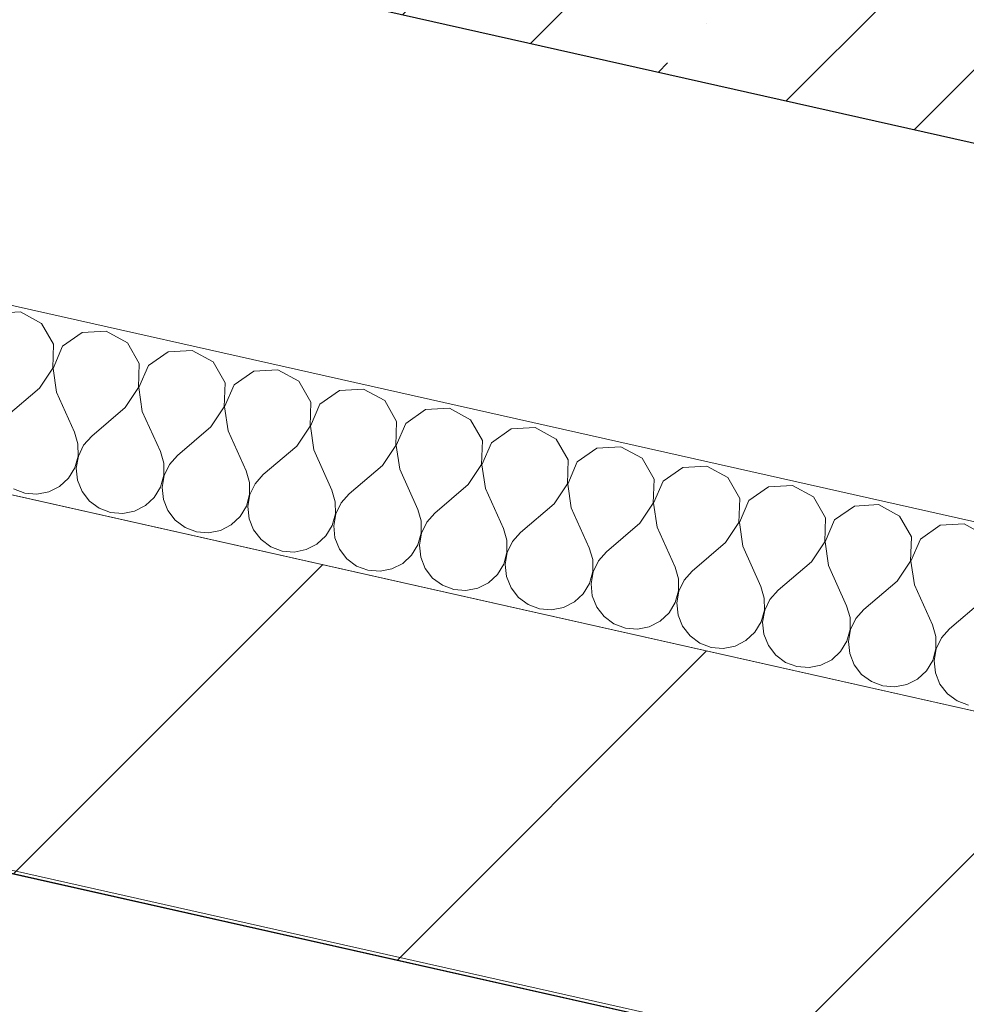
# Model space of a CAD drawing. Header units: millimetres. Extents: x -7213913 to -6985912, y 6023162 to 6205784.
# Tile 158 of 256: x -7192437 to -7191924, y 6174624 to 6175157. Entities that reach past the tile are written whole.
import ezdxf
from ezdxf.enums import TextEntityAlignment as Align

# ---------------------------------------------------------------- set-up
doc = ezdxf.new("R2010")
doc.units = ezdxf.units.MM
doc.header["$MEASUREMENT"] = 0
for name, color, linetype, lineweight in [('0_Ном._пера__1', 7, 'Continuous', 0), ('S - квартира_помещение.АР_Ном._пера__101', 252, 'Continuous', 0), ('S - квартира_помещение.АР_Ном._пера__120', 7, 'Continuous', 0), ('АР-Стены_внутренние_пилоны.АР_Ном._пера__1', 7, 'Continuous', 15), ('АР-Стены_Перегородки_межквартирные_200.АР_Ном._пера__1', 7, 'Continuous', 15), ('АР-Чертеж-Размеры.АР_Ном._пера__1', 7, 'Continuous', 0), ('Паспорта Зон Archicad_Ном._пера__1', 7, 'Continuous', 0)]:
    doc.layers.add(name, color=color, linetype=linetype, lineweight=lineweight)
for name, color, linetype in [('S - квартира_помещение.АР', 7, 'Continuous'), ('АР-Стены_внутренние_пилоны.АР', 7, 'Continuous'), ('АР-Стены_Перегородки_межквартирные_200.АР', 7, 'Continuous'), ('АР-Чертеж-Размеры.АР', 7, 'Continuous')]:
    doc.layers.add(name, color=color, linetype=linetype)
doc.styles.add('РЎР“Р•РќР•Р\xa0Р\x98Р\xa0_РЎРўР\x98Р›Р¬_1', font='txt')
doc.styles.add('РЎР“Р•РќР•Р\xa0Р\x98Р\xa0_РЎРўР\x98Р›Р¬_2', font='calibri.ttf')
doc.styles.add('РЎР“Р•РќР•Р\xa0Р\x98Р\xa0_РЎРўР\x98Р›Р¬_3', font='GOST_Common.ttf')
doc.dimstyles.new('СГЕНЕРИР_СТИЛЬ__6', dxfattribs={"dimtxt": 200, "dimasz": 142.5, "dimexe": 0.18, "dimexo": 0.0625, "dimgap": 0, "dimtad": 1, "dimdec": 0, "dimzin": 0, "dimdsep": 46, "dimtxsty": 'РЎР“Р•РќР•Р\xa0Р\x98Р\xa0_РЎРўР\x98Р›Р¬_3', "dimblk": 'ARROWHEAD_6', "dimblk1": 'ARROWHEAD_6', "dimblk2": 'ARROWHEAD_6', "dimcen": 0.09, "dimse1": 1, "dimse2": 1, "dimclrd": 7, "dimclre": 7, "dimclrt": 7, "dimazin": 0, "dimtfac": 1, "dimtdec": 4, "dimtmove": 0, "dimatfit": 3, "dimfxl": 1, "dimtolj": 1, "dimtzin": 0, "dimarcsym": 0})

# ---------------------------------------------------------------- blocks, each defined once
blk = doc.blocks.new('Кухня-столовая_1_4_1', base_point=(-7189844.26, 6171701.4))
at = {"layer": 'S - квартира_помещение.АР_Ном._пера__120', "color": 7, "linetype": 'Continuous', "lineweight": 0, "flags": 128}
blk.add_lwpolyline([(-7193260.23, 6174880.73), (-7193758.08, 6172664.11), (-7191416.44, 6172138.19), (-7191576.37, 6171426.13), (-7190722.63, 6171234.39), (-7186318.01, 6170245.14), (-7186279.19, 6170850.36), (-7186280.24, 6170850.42), (-7186109.06, 6173272.94), (-7188697.97, 6173854.39), (-7188697.61, 6173856)], close=True, dxfattribs=at)
at = {"layer": 'Паспорта Зон Archicad_Ном._пера__1', "color": 7, "lineweight": 0, "style": 'РЎР“Р•РќР•Р\xa0Р\x98Р\xa0_РЎРўР\x98Р›Р¬_1'}
blk.add_attdef('ROOM_NUMBER', text='', height=250, rotation=347.3417, dxfattribs=at).set_placement((-7187971.47, 6171826.9), align=Align.MIDDLE_CENTER)
at = {"layer": 'Паспорта Зон Archicad_Ном._пера__1', "color": 7, "lineweight": 0, "style": 'РЎР“Р•РќР•Р\xa0Р\x98Р\xa0_РЎРўР\x98Р›Р¬_2'}
blk.add_attdef('ROOM_AREA', text='', height=200, rotation=347.3417, dxfattribs=at).set_placement((-7186373.41, 6170754.38), align=Align.MIDDLE_RIGHT)
blk = doc.blocks.new('Стена_166_1', base_point=(-7193465.12, 6175565.61))
at = {"layer": 'АР-Стены_внутренние_пилоны.АР', "linetype": 'Continuous', "lineweight": 0, "true_color": 0x000000}
h = blk.add_hatch(dxfattribs=at)
h.set_pattern_fill('ЖЕЛЕЗОБЕТОН__PROJECT__0001', color=18, style=0, pattern_type=2)
h.set_pattern_definition([(45, (-6566190.34, 6562677.8), (-84.852814, 84.852814), []), (45, (-6566232.77, 6562720.22), (-84.852814, 84.852814), [90, -30, 0, -30])])
h.paths.add_polyline_path([(-7191471.71, 6175246.02), (-7193315.77, 6175660.18), (-7193370.55, 6175416.26), (-7191526.49, 6175002.09)])
at = {"layer": 'АР-Стены_внутренние_пилоны.АР_Ном._пера__1', "color": 7, "linetype": 'Continuous', "lineweight": 30, "flags": 128}
blk.add_lwpolyline([(-7193614.48, 6175471.04), (-7191526.49, 6175002.09)], dxfattribs=at)
blk = doc.blocks.new('Стена_191_1', base_point=(-7193336.25, 6174998.59))
at = {"layer": 'АР-Стены_Перегородки_межквартирные_200.АР', "linetype": 'Continuous', "lineweight": 0, "true_color": 0x000000}
h = blk.add_hatch(dxfattribs=at)
h.set_pattern_fill('БЛОКИ_БЕТОННЫЕ_ЭФФЕКТИВН_78', color=18, style=0, pattern_type=2)
h.set_pattern_definition([(45, (-6566190.34, 6562677.8), (-127.279217, 127.279217), [])])
h.paths.add_polyline_path([(-7193260.59, 6174879.1), (-7186104.13, 6173271.8), (-7186089.81, 6173473.57), (-7193216.76, 6175074.24)])
at = {"layer": 'АР-Стены_Перегородки_межквартирные_200.АР_Ном._пера__1', "color": 7, "linetype": 'Continuous', "lineweight": 15, "flags": 128}
for points in [[(-7191543.45, 6174698.43), (-7193216.76, 6175074.24)], [(-7193260.59, 6174879.1), (-7186104.13, 6173271.8)]]:
    blk.add_lwpolyline(points, dxfattribs=at)
blk = doc.blocks.new('*X783', base_point=(-6566190.34, 6562677.79))
at = {"layer": '0_Ном._пера__1', "color": 7, "linetype": 'Continuous', "lineweight": 0}
for p, q in [((-7192436.32, 6174999.03), (-7192449.31, 6174998.3)), ((-7192424.88, 6174992.81), (-7192436.32, 6174999.03)), ((-7192418.42, 6174981.52), (-7192424.88, 6174992.81)), ((-7192389.85, 6174988.59), (-7192402.85, 6174987.87)), ((-7192378.42, 6174982.38), (-7192389.85, 6174988.59)), ((-7192402.85, 6174987.87), (-7192413.52, 6174980.42)), ((-7192418.87, 6174968.51), (-7192418.42, 6174981.52)), ((-7192413.52, 6174980.42), (-7192418.68, 6174968.47)), ((-7192371.96, 6174971.08), (-7192378.42, 6174982.38)), ((-7192343.39, 6174978.16), (-7192356.39, 6174977.43)), ((-7192331.96, 6174971.95), (-7192343.39, 6174978.16)), ((-7192356.39, 6174977.43), (-7192367.06, 6174969.98)), ((-7192426.08, 6174957.68), (-7192418.87, 6174968.51)), ((-7192418.68, 6174968.47), (-7192416.79, 6174955.6)), ((-7192372.4, 6174958.08), (-7192371.96, 6174971.08)), ((-7192367.06, 6174969.98), (-7192372.22, 6174958.04)), ((-7192325.5, 6174960.65), (-7192331.96, 6174971.95)), ((-7192309.92, 6174967), (-7192320.59, 6174959.55)), ((-7192296.93, 6174967.72), (-7192309.92, 6174967)), ((-7192285.5, 6174961.51), (-7192296.93, 6174967.72)), ((-7192426.08, 6174957.68), (-7192444.19, 6174942.23)), ((-7192379.62, 6174947.25), (-7192372.4, 6174958.08)), ((-7192372.22, 6174958.04), (-7192370.33, 6174945.16)), ((-7192325.94, 6174947.64), (-7192325.5, 6174960.65)), ((-7192320.59, 6174959.55), (-7192325.75, 6174947.6)), ((-7192279.04, 6174950.21), (-7192285.5, 6174961.51)), ((-7192263.46, 6174956.56), (-7192274.13, 6174949.11)), ((-7192250.47, 6174957.29), (-7192263.46, 6174956.56)), ((-7192239.04, 6174951.08), (-7192250.47, 6174957.29)), ((-7192416.79, 6174955.6), (-7192407.02, 6174933.88)), ((-7192232.58, 6174939.78), (-7192239.04, 6174951.08)), ((-7192379.62, 6174947.25), (-7192397.73, 6174931.79)), ((-7192333.16, 6174936.81), (-7192325.94, 6174947.64)), ((-7192325.75, 6174947.6), (-7192323.86, 6174934.73)), ((-7192279.48, 6174937.21), (-7192279.04, 6174950.21)), ((-7192274.13, 6174949.11), (-7192279.29, 6174937.17)), ((-7192217, 6174946.13), (-7192227.67, 6174938.68)), ((-7192204.01, 6174946.85), (-7192217, 6174946.13)), ((-7192192.57, 6174940.64), (-7192204.01, 6174946.85)), ((-7192370.33, 6174945.16), (-7192360.56, 6174923.45)), ((-7192186.11, 6174929.34), (-7192192.57, 6174940.64)), ((-7192333.16, 6174936.81), (-7192351.27, 6174921.36)), ((-7192286.69, 6174926.38), (-7192279.48, 6174937.21)), ((-7192279.29, 6174937.17), (-7192277.4, 6174924.29)), ((-7192233.02, 6174926.77), (-7192232.58, 6174939.78)), ((-7192227.67, 6174938.68), (-7192232.83, 6174926.73)), ((-7192170.54, 6174935.69), (-7192181.21, 6174928.24)), ((-7192157.55, 6174936.42), (-7192170.54, 6174935.69)), ((-7192146.11, 6174930.21), (-7192157.55, 6174936.42)), ((-7192405.18, 6174927.58), (-7192407.02, 6174933.88)), ((-7192397.73, 6174931.79), (-7192402.09, 6174926.88)), ((-7192323.86, 6174934.73), (-7192314.1, 6174913.01)), ((-7192139.65, 6174918.91), (-7192146.11, 6174930.21)), ((-7192405.13, 6174921.01), (-7192405.18, 6174927.58)), ((-7192402.09, 6174926.88), (-7192404.94, 6174920.97)), ((-7192286.69, 6174926.38), (-7192304.81, 6174910.93)), ((-7192240.23, 6174915.94), (-7192233.02, 6174926.77)), ((-7192232.83, 6174926.73), (-7192230.94, 6174913.86)), ((-7192186.56, 6174916.34), (-7192186.11, 6174929.34)), ((-7192181.21, 6174928.24), (-7192186.37, 6174916.3)), ((-7192124.08, 6174925.26), (-7192134.75, 6174917.81)), ((-7192111.09, 6174925.98), (-7192124.08, 6174925.26)), ((-7192099.65, 6174919.77), (-7192111.09, 6174925.98)), ((-7192406.88, 6174914.68), (-7192405.13, 6174921.01)), ((-7192404.94, 6174920.97), (-7192406.07, 6174914.49)), ((-7192358.72, 6174917.14), (-7192360.56, 6174923.45)), ((-7192351.27, 6174921.36), (-7192355.63, 6174916.45)), ((-7192277.4, 6174924.29), (-7192267.64, 6174902.58)), ((-7192093.19, 6174908.47), (-7192099.65, 6174919.77)), ((-7192410.29, 6174909.06), (-7192406.88, 6174914.68)), ((-7192406.07, 6174914.49), (-7192405.39, 6174907.96)), ((-7192358.67, 6174910.57), (-7192358.72, 6174917.14)), ((-7192355.63, 6174916.45), (-7192358.48, 6174910.53)), ((-7192240.23, 6174915.94), (-7192258.35, 6174900.49)), ((-7192230.94, 6174913.86), (-7192221.18, 6174892.14)), ((-7192193.77, 6174905.51), (-7192186.56, 6174916.34)), ((-7192186.37, 6174916.3), (-7192184.48, 6174903.42)), ((-7192140.1, 6174905.9), (-7192139.65, 6174918.91)), ((-7192134.75, 6174917.81), (-7192139.91, 6174905.86)), ((-7192077.62, 6174914.82), (-7192088.29, 6174907.37)), ((-7192064.62, 6174915.55), (-7192077.62, 6174914.82)), ((-7192053.19, 6174909.34), (-7192064.62, 6174915.55)), ((-7192415.11, 6174904.59), (-7192410.29, 6174909.06)), ((-7192360.42, 6174904.24), (-7192358.67, 6174910.57)), ((-7192358.48, 6174910.53), (-7192359.61, 6174904.06)), ((-7192312.26, 6174906.71), (-7192314.1, 6174913.01)), ((-7192304.81, 6174910.93), (-7192309.17, 6174906.01)), ((-7192093.63, 6174895.47), (-7192093.19, 6174908.47)), ((-7192046.73, 6174898.04), (-7192053.19, 6174909.34)), ((-7192440.11, 6174903.2), (-7192433.96, 6174900.89)), ((-7192420.96, 6174901.61), (-7192415.11, 6174904.59)), ((-7192405.39, 6174907.96), (-7192402.94, 6174901.86)), ((-7192363.83, 6174898.63), (-7192360.42, 6174904.24)), ((-7192359.61, 6174904.06), (-7192358.93, 6174897.53)), ((-7192312.21, 6174900.14), (-7192312.26, 6174906.71)), ((-7192309.17, 6174906.01), (-7192312.02, 6174900.1)), ((-7192193.77, 6174905.51), (-7192211.88, 6174890.06)), ((-7192184.48, 6174903.42), (-7192174.71, 6174881.71)), ((-7192147.31, 6174895.07), (-7192140.1, 6174905.9)), ((-7192139.91, 6174905.86), (-7192138.02, 6174892.99)), ((-7192088.29, 6174907.37), (-7192093.45, 6174895.43)), ((-7192031.15, 6174904.39), (-7192041.82, 6174896.94)), ((-7192018.16, 6174905.11), (-7192031.15, 6174904.39)), ((-7192006.73, 6174898.9), (-7192018.16, 6174905.11)), ((-7192433.96, 6174900.89), (-7192427.41, 6174900.35)), ((-7192427.41, 6174900.35), (-7192420.96, 6174901.61)), ((-7192402.94, 6174901.86), (-7192398.93, 6174896.66)), ((-7192368.65, 6174894.16), (-7192363.83, 6174898.63)), ((-7192313.96, 6174893.81), (-7192312.21, 6174900.14)), ((-7192312.02, 6174900.1), (-7192313.15, 6174893.62)), ((-7192265.8, 6174896.27), (-7192267.64, 6174902.58)), ((-7192258.35, 6174900.49), (-7192262.71, 6174895.58)), ((-7192047.17, 6174885.03), (-7192046.73, 6174898.04)), ((-7192000.27, 6174887.6), (-7192006.73, 6174898.9)), ((-7192398.93, 6174896.66), (-7192393.64, 6174892.76)), ((-7192393.64, 6174892.76), (-7192387.49, 6174890.45)), ((-7192374.5, 6174891.18), (-7192368.65, 6174894.16)), ((-7192358.93, 6174897.53), (-7192356.48, 6174891.43)), ((-7192317.37, 6174888.19), (-7192313.96, 6174893.81)), ((-7192313.15, 6174893.62), (-7192312.46, 6174887.09)), ((-7192265.75, 6174889.7), (-7192265.8, 6174896.27)), ((-7192262.71, 6174895.58), (-7192265.56, 6174889.66)), ((-7192147.31, 6174895.07), (-7192165.42, 6174879.62)), ((-7192138.02, 6174892.99), (-7192128.25, 6174871.27)), ((-7192100.85, 6174884.64), (-7192093.63, 6174895.47)), ((-7192093.45, 6174895.43), (-7192091.56, 6174882.55)), ((-7192041.82, 6174896.94), (-7192046.98, 6174884.99)), ((-7191984.69, 6174893.95), (-7191995.36, 6174886.5)), ((-7191971.7, 6174894.68), (-7191984.69, 6174893.95)), ((-7191960.27, 6174888.47), (-7191971.7, 6174894.68)), ((-7192387.49, 6174890.45), (-7192380.95, 6174889.91)), ((-7192380.95, 6174889.91), (-7192374.5, 6174891.18)), ((-7192356.48, 6174891.43), (-7192352.47, 6174886.23)), ((-7192322.19, 6174883.72), (-7192317.37, 6174888.19)), ((-7192312.46, 6174887.09), (-7192310.02, 6174880.99)), ((-7192267.5, 6174883.37), (-7192265.75, 6174889.7)), ((-7192265.56, 6174889.66), (-7192266.69, 6174883.19)), ((-7192219.33, 6174885.84), (-7192221.18, 6174892.14)), ((-7192211.88, 6174890.06), (-7192216.25, 6174885.14)), ((-7192000.71, 6174874.6), (-7192000.27, 6174887.6)), ((-7191953.81, 6174877.17), (-7191960.27, 6174888.47)), ((-7192352.47, 6174886.23), (-7192347.18, 6174882.33)), ((-7192347.18, 6174882.33), (-7192341.03, 6174880.02)), ((-7192328.04, 6174880.74), (-7192322.19, 6174883.72)), ((-7192270.91, 6174877.76), (-7192267.5, 6174883.37)), ((-7192266.69, 6174883.19), (-7192266, 6174876.66)), ((-7192219.29, 6174879.27), (-7192219.33, 6174885.84)), ((-7192216.25, 6174885.14), (-7192219.1, 6174879.23)), ((-7192172.87, 6174875.4), (-7192174.71, 6174881.71)), ((-7192100.85, 6174884.64), (-7192118.96, 6174869.19)), ((-7192091.56, 6174882.55), (-7192081.79, 6174860.84)), ((-7192054.39, 6174874.2), (-7192047.17, 6174885.03)), ((-7192046.98, 6174884.99), (-7192045.09, 6174872.12)), ((-7191995.36, 6174886.5), (-7192000.52, 6174874.56)), ((-7191938.23, 6174883.52), (-7191948.9, 6174876.07)), ((-7191925.24, 6174884.24), (-7191938.23, 6174883.52)), ((-7191913.8, 6174878.03), (-7191925.24, 6174884.24)), ((-7192341.03, 6174880.02), (-7192334.49, 6174879.48)), ((-7192334.49, 6174879.48), (-7192328.04, 6174880.74)), ((-7192310.02, 6174880.99), (-7192306, 6174875.79)), ((-7192275.72, 6174873.29), (-7192270.91, 6174877.76)), ((-7192266, 6174876.66), (-7192263.56, 6174870.56)), ((-7192221.03, 6174872.94), (-7192219.29, 6174879.27)), ((-7192219.1, 6174879.23), (-7192220.23, 6174872.75)), ((-7192165.42, 6174879.62), (-7192169.78, 6174874.71)), ((-7191954.25, 6174864.16), (-7191953.81, 6174877.17)), ((-7192306, 6174875.79), (-7192300.72, 6174871.89)), ((-7192300.72, 6174871.89), (-7192294.57, 6174869.58)), ((-7192281.58, 6174870.31), (-7192275.72, 6174873.29)), ((-7192224.45, 6174867.32), (-7192221.03, 6174872.94)), ((-7192220.23, 6174872.75), (-7192219.54, 6174866.22)), ((-7192172.82, 6174868.83), (-7192172.87, 6174875.4)), ((-7192169.78, 6174874.71), (-7192172.64, 6174868.79)), ((-7192126.41, 6174864.97), (-7192128.25, 6174871.27)), ((-7192054.39, 6174874.2), (-7192072.5, 6174858.75)), ((-7192045.09, 6174872.12), (-7192035.33, 6174850.4)), ((-7192007.92, 6174863.77), (-7192000.71, 6174874.6)), ((-7192000.52, 6174874.56), (-7191998.63, 6174861.68)), ((-7191948.9, 6174876.07), (-7191954.06, 6174864.12)), ((-7192294.57, 6174869.58), (-7192288.02, 6174869.04)), ((-7192288.02, 6174869.04), (-7192281.58, 6174870.31)), ((-7192263.56, 6174870.56), (-7192259.54, 6174865.36)), ((-7192229.26, 6174862.85), (-7192224.45, 6174867.32)), ((-7192219.54, 6174866.22), (-7192217.1, 6174860.12)), ((-7192174.57, 6174862.5), (-7192172.82, 6174868.83)), ((-7192172.64, 6174868.79), (-7192173.76, 6174862.32)), ((-7192118.96, 6174869.19), (-7192123.32, 6174864.27)), ((-7192259.54, 6174865.36), (-7192254.26, 6174861.46)), ((-7192254.26, 6174861.46), (-7192248.11, 6174859.15)), ((-7192235.12, 6174859.87), (-7192229.26, 6174862.85)), ((-7192177.98, 6174856.89), (-7192174.57, 6174862.5)), ((-7192173.76, 6174862.32), (-7192173.08, 6174855.79)), ((-7192126.36, 6174858.4), (-7192126.41, 6174864.97)), ((-7192123.32, 6174864.27), (-7192126.17, 6174858.36)), ((-7192079.95, 6174854.53), (-7192081.79, 6174860.84)), ((-7192007.92, 6174863.77), (-7192026.04, 6174848.32)), ((-7191998.63, 6174861.68), (-7191988.87, 6174839.97)), ((-7191961.46, 6174853.33), (-7191954.25, 6174864.16)), ((-7191954.06, 6174864.12), (-7191952.17, 6174851.25)), ((-7192248.11, 6174859.15), (-7192241.56, 6174858.61)), ((-7192241.56, 6174858.61), (-7192235.12, 6174859.87)), ((-7192217.1, 6174860.12), (-7192213.08, 6174854.92)), ((-7192182.8, 6174852.42), (-7192177.98, 6174856.89)), ((-7192173.08, 6174855.79), (-7192170.64, 6174849.69)), ((-7192128.11, 6174852.07), (-7192126.36, 6174858.4)), ((-7192126.17, 6174858.36), (-7192127.3, 6174851.88)), ((-7192072.5, 6174858.75), (-7192076.86, 6174853.84)), ((-7192213.08, 6174854.92), (-7192207.8, 6174851.02)), ((-7192207.8, 6174851.02), (-7192201.65, 6174848.71)), ((-7192188.65, 6174849.44), (-7192182.8, 6174852.42)), ((-7192170.64, 6174849.69), (-7192166.62, 6174844.49)), ((-7192131.52, 6174846.45), (-7192128.11, 6174852.07)), ((-7192127.3, 6174851.88), (-7192126.62, 6174845.35)), ((-7192079.9, 6174847.96), (-7192079.95, 6174854.53)), ((-7192076.86, 6174853.84), (-7192079.71, 6174847.92)), ((-7192033.49, 6174844.1), (-7192035.33, 6174850.4)), ((-7191961.46, 6174853.33), (-7191979.58, 6174837.88)), ((-7191952.17, 6174851.25), (-7191942.41, 6174829.53)), ((-7192201.65, 6174848.71), (-7192195.1, 6174848.17)), ((-7192195.1, 6174848.17), (-7192188.65, 6174849.44)), ((-7192166.62, 6174844.49), (-7192161.34, 6174840.59)), ((-7192136.34, 6174841.98), (-7192131.52, 6174846.45)), ((-7192126.62, 6174845.35), (-7192124.17, 6174839.25)), ((-7192081.65, 6174841.63), (-7192079.9, 6174847.96)), ((-7192079.71, 6174847.92), (-7192080.84, 6174841.45)), ((-7192026.04, 6174848.32), (-7192030.4, 6174843.4)), ((-7192161.34, 6174840.59), (-7192155.19, 6174838.28)), ((-7192142.19, 6174839), (-7192136.34, 6174841.98)), ((-7192124.17, 6174839.25), (-7192120.16, 6174834.05)), ((-7192085.06, 6174836.02), (-7192081.65, 6174841.63)), ((-7192080.84, 6174841.45), (-7192080.16, 6174834.92)), ((-7192033.44, 6174837.53), (-7192033.49, 6174844.1)), ((-7192030.4, 6174843.4), (-7192033.25, 6174837.49)), ((-7191987.03, 6174833.66), (-7191988.87, 6174839.97)), ((-7191915, 6174842.9), (-7191933.11, 6174827.45)), ((-7192155.19, 6174838.28), (-7192148.64, 6174837.74)), ((-7192148.64, 6174837.74), (-7192142.19, 6174839)), ((-7192120.16, 6174834.05), (-7192114.87, 6174830.15)), ((-7192089.88, 6174831.55), (-7192085.06, 6174836.02)), ((-7192080.16, 6174834.92), (-7192077.71, 6174828.82)), ((-7192035.19, 6174831.2), (-7192033.44, 6174837.53)), ((-7192033.25, 6174837.49), (-7192034.38, 6174831.01)), ((-7191979.58, 6174837.88), (-7191983.94, 6174832.97)), ((-7192114.87, 6174830.15), (-7192108.72, 6174827.84)), ((-7192102.18, 6174827.3), (-7192095.73, 6174828.57)), ((-7192095.73, 6174828.57), (-7192089.88, 6174831.55)), ((-7192077.71, 6174828.82), (-7192073.7, 6174823.62)), ((-7192038.6, 6174825.58), (-7192035.19, 6174831.2)), ((-7192034.38, 6174831.01), (-7192033.69, 6174824.48)), ((-7191986.98, 6174827.09), (-7191987.03, 6174833.66)), ((-7191983.94, 6174832.97), (-7191986.79, 6174827.05)), ((-7191940.56, 6174823.23), (-7191942.41, 6174829.53)), ((-7192108.72, 6174827.84), (-7192102.18, 6174827.3)), ((-7192073.7, 6174823.62), (-7192068.41, 6174819.72)), ((-7192043.42, 6174821.11), (-7192038.6, 6174825.58)), ((-7192033.69, 6174824.48), (-7192031.25, 6174818.38)), ((-7191988.73, 6174820.76), (-7191986.98, 6174827.09)), ((-7191986.79, 6174827.05), (-7191987.92, 6174820.58)), ((-7191940.52, 6174816.66), (-7191940.56, 6174823.23)), ((-7191933.11, 6174827.45), (-7191937.48, 6174822.53)), ((-7192068.41, 6174819.72), (-7192062.26, 6174817.41)), ((-7192055.72, 6174816.87), (-7192049.27, 6174818.13)), ((-7192049.27, 6174818.13), (-7192043.42, 6174821.11)), ((-7192031.25, 6174818.38), (-7192027.23, 6174813.18)), ((-7191992.14, 6174815.15), (-7191988.73, 6174820.76)), ((-7191987.92, 6174820.58), (-7191987.23, 6174814.05)), ((-7191937.48, 6174822.53), (-7191940.33, 6174816.62)), ((-7192062.26, 6174817.41), (-7192055.72, 6174816.87)), ((-7192027.23, 6174813.18), (-7192021.95, 6174809.28)), ((-7191996.95, 6174810.68), (-7191992.14, 6174815.15)), ((-7191987.23, 6174814.05), (-7191984.79, 6174807.95)), ((-7191942.26, 6174810.33), (-7191940.52, 6174816.66)), ((-7191940.33, 6174816.62), (-7191941.46, 6174810.14)), ((-7192021.95, 6174809.28), (-7192015.8, 6174806.97)), ((-7192009.25, 6174806.43), (-7192002.81, 6174807.7)), ((-7192002.81, 6174807.7), (-7191996.95, 6174810.68)), ((-7191984.79, 6174807.95), (-7191980.77, 6174802.75)), ((-7191945.68, 6174804.71), (-7191942.26, 6174810.33)), ((-7191941.46, 6174810.14), (-7191940.77, 6174803.61)), ((-7192015.8, 6174806.97), (-7192009.25, 6174806.43)), ((-7191980.77, 6174802.75), (-7191975.49, 6174798.85)), ((-7191950.49, 6174800.24), (-7191945.68, 6174804.71)), ((-7191940.77, 6174803.61), (-7191938.33, 6174797.51)), ((-7191975.49, 6174798.85), (-7191969.34, 6174796.54)), ((-7191969.34, 6174796.54), (-7191962.79, 6174796)), ((-7191962.79, 6174796), (-7191956.35, 6174797.26)), ((-7191956.35, 6174797.26), (-7191950.49, 6174800.24)), ((-7191938.33, 6174797.51), (-7191934.31, 6174792.31)), ((-7191934.31, 6174792.31), (-7191929.03, 6174788.41)), ((-7191929.03, 6174788.41), (-7191922.88, 6174786.1))]:
    blk.add_line(p, q, dxfattribs=at)
blk = doc.blocks.new('Стена_373_1', base_point=(-7193097.28, 6175149.91))
at = {"layer": '0_Ном._пера__1', "color": 7, "linetype": 'Continuous', "lineweight": 0, "flags": 128}
for points in [[(-7191619.1, 6174817.93), (-7193097.28, 6175149.91)], [(-7193119.19, 6175052.34), (-7191543.44, 6174698.44)]]:
    blk.add_lwpolyline(points, dxfattribs=at)
at = {"color": 7, "lineweight": 0}
blk.add_blockref('*X783', (-6566190.34, 6562677.79), dxfattribs=at)
blk = doc.blocks.new('*D1049', base_point=(-6566190.34, 6562677.79))
at = {"layer": 'АР-Чертеж-Размеры.АР_Ном._пера__1', "color": 7, "linetype": 'Continuous', "lineweight": 0, "transparency": 16777216}
for p, q in [((-7193427.84, 6174134.44), (-7193489.47, 6173860.03)), ((-7193369.04, 6174053.98), (-7193548.26, 6173940.49)), ((-7193458.65, 6173997.23), (-7193568.42, 6174021.89)), ((-7191116.99, 6173471.31), (-7193458.65, 6173997.23)), ((-7191086.18, 6173608.52), (-7191147.81, 6173334.1)), ((-7191206.61, 6173414.57), (-7191027.38, 6173528.05)), ((-7191007.23, 6173446.66), (-7191116.99, 6173471.31))]:
    blk.add_line(p, q, dxfattribs=at)
at = {"layer": 'АР-Чертеж-Размеры.АР_Ном._пера__1', "color": 7, "lineweight": 0, "transparency": 16777216, "insert": (-7192599.12, 6173845.18), "char_height": 200, "attachment_point": 7, "rotation": 347.3417, "style": 'РЎР“Р•РќР•Р\xa0Р\x98Р\xa0_РЎРўР\x98Р›Р¬_3'}
blk.add_mtext('\\A1;{\\pql;\\fGOST Common|b0|i0|c204|p0;\\W1.000000;2\xa0400}', dxfattribs=at)
blk = doc.blocks.new('ARROWHEAD_6')
at = {"color": 0, "linetype": 'Continuous', "lineweight": 0}
for p, q in [((-0.5, -0.5), (0.5, 0.5)), ((0, 0), (-1, 0))]:
    blk.add_line(p, q, dxfattribs=at)
blk = doc.blocks.new('*D1053', base_point=(-6566190.34, 6562677.79))
at = {"layer": 'АР-Чертеж-Размеры.АР_Ном._пера__1', "color": 7, "linetype": 'Continuous', "lineweight": 0, "transparency": 16777216}
for p, q in [((-7193349.28, 6174484.19), (-7193287.65, 6174758.61)), ((-7193228.86, 6174678.14), (-7193408.08, 6174564.66)), ((-7193428.23, 6174646.05), (-7193318.47, 6174621.4)), ((-7193318.47, 6174621.4), (-7186162.01, 6173014.1)), ((-7186192.83, 6172876.89), (-7186131.2, 6173151.31)), ((-7186251.62, 6172957.36), (-7186072.4, 6173070.84)), ((-7186162.01, 6173014.1), (-7186052.25, 6172989.45))]:
    blk.add_line(p, q, dxfattribs=at)
at = {"layer": 'АР-Чертеж-Размеры.АР_Ном._пера__1', "color": 7, "lineweight": 0, "transparency": 16777216, "insert": (-7190041.68, 6173926.45), "char_height": 200, "attachment_point": 7, "rotation": 347.3417, "style": 'РЎР“Р•РќР•Р\xa0Р\x98Р\xa0_РЎРўР\x98Р›Р¬_3'}
blk.add_mtext('\\A1;{\\pql;\\fGOST Common|b0|i0|c204|p0;\\W1.000000;7\xa0335}', dxfattribs=at)

msp = doc.modelspace()

# ---------------------------------------------------------------- linework, layer by layer
at = {"layer": 'S - квартира_помещение.АР', "color": 254, "linetype": 'Continuous', "lineweight": 0, "true_color": 0xd8d8d8, "flags": 128}
msp.add_lwpolyline([(-7193260.23, 6174880.73), (-7193758.08, 6172664.11), (-7191416.44, 6172138.19), (-7191576.37, 6171426.13), (-7190722.63, 6171234.39), (-7186318.01, 6170245.14), (-7186279.19, 6170850.36), (-7186280.24, 6170850.42), (-7186109.06, 6173272.94), (-7188697.97, 6173854.39), (-7188697.61, 6173856)], close=True, dxfattribs=at)
at = {"layer": 'S - квартира_помещение.АР_Ном._пера__101', "color": 252, "linetype": 'Continuous', "lineweight": 0, "flags": 128}
msp.add_lwpolyline([(-7191416.43, 6172138.23), (-7190919.07, 6174352.55), (-7193260.59, 6174879.12), (-7193758.66, 6172664.28)], close=True, dxfattribs=at)

# ---------------------------------------------------------------- block references
at = {"color": 7, "lineweight": 0}
msp.add_blockref('Стена_373_1', (-7193097.28, 6175149.91), dxfattribs=at)
at = {"layer": 'S - квартира_помещение.АР', "color": 7, "linetype": 'Continuous', "lineweight": 0}
msp.add_blockref('Кухня-столовая_1_4_1', (-7189844.26, 6171701.4), dxfattribs=at)
at = {"layer": 'АР-Стены_внутренние_пилоны.АР', "color": 7, "lineweight": 0}
msp.add_blockref('Стена_166_1', (-7193465.12, 6175565.61), dxfattribs=at)
at = {"layer": 'АР-Стены_Перегородки_межквартирные_200.АР', "color": 7, "lineweight": 0}
msp.add_blockref('Стена_191_1', (-7193336.25, 6174998.59), dxfattribs=at)

# ---------------------------------------------------------------- dimensions: what is measured, and where the dimension line sits
at = {"layer": 'АР-Чертеж-Размеры.АР', "color": 7, "linetype": 'Continuous', "lineweight": 0}
for base, p1, p2, angle, picture, middle in [((-7193458.65, 6173997.23), (-7190919.07, 6174352.55), (-7193260.59, 6174879.1), 167.3417, '*D1049', (-7192242.46, 6173867.57)), ((-7186162.01, 6173014.1), (-7193260.59, 6174879.1), (-7186104.13, 6173271.8), 347.3417, '*D1053', (-7189685.02, 6173948.84))]:
    dim = msp.add_linear_dim(base=base, p1=p1, p2=p2, angle=angle, dimstyle='СГЕНЕРИР_СТИЛЬ__6', dxfattribs=at)
    dim.commit()
    dim.dimension.update_dxf_attribs({"geometry": picture, "text_midpoint": middle, "dimtype": 160, "text_rotation": 347.3417})

doc.saveas('drawing.dxf')
